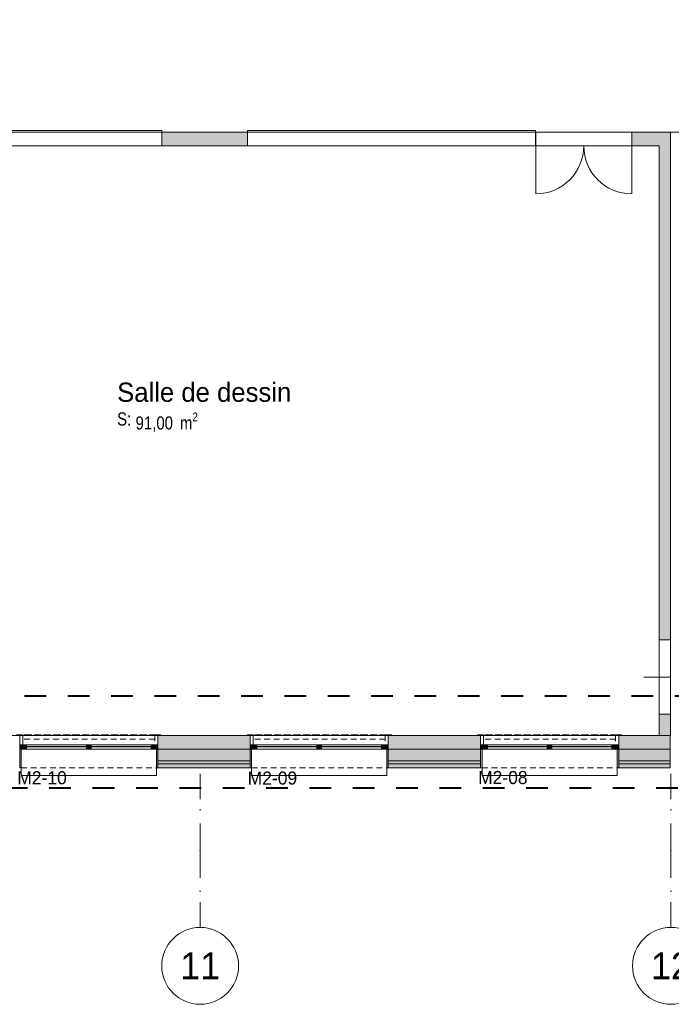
# Model space of a CAD drawing. Header units: millimetres. Extents: x -22000 to 226618, y -100134 to 72379.
# Tile 20 of 44: x 56590 to 65075, y -32547 to -19739. Entities that reach past the tile are written whole.
import ezdxf
from ezdxf.enums import TextEntityAlignment as Align

# ---------------------------------------------------------------- set-up
doc = ezdxf.new("R2010")
doc.units = ezdxf.units.MM
doc.header["$MEASUREMENT"] = 0
for name, pattern in [('Points tirets', [670.277762, 352.777767, -176.388884, 0, -141.111112]), ('Tirets petits', [125, 75, -50]), ('Traits', [564.444447, 282.222223, -282.222223]), ('Wipeout_Contour', [1000, 0, -1000])]:
    doc.linetypes.add(name, pattern=pattern)
for name, color, linetype in [('02-01 File _ Axe.Construction', 7, 'Continuous'), ('02-04 Mur.Construction', 7, 'Continuous'), ('02-04 VR et tablettes existantes', 7, 'Continuous'), ('08-01 2D Dessin général.2D', 7, 'Continuous'), ('08-01 contour hachures', 7, 'Continuous'), ('A-AREA-____-OTLN.Modèle IFC', 7, 'Continuous'), ('A-WALL-____-OTLN.Modèle IFC', 7, 'Continuous'), ('Fenêtres ARCHICAD', 7, 'Continuous'), ('Marques de fenêtre ARCHICAD', 7, 'Continuous'), ('Marques de Zone ARCHICAD', 7, 'Continuous'), ('Portes ARCHICAD', 7, 'Continuous')]:
    doc.layers.add(name, color=color, linetype=linetype)
doc.styles.add('STYLE_GENERE_1', font='txt')
doc.styles.add('STYLE_GENERE_2', font='ARIALN.TTF')
doc.styles.add('STYLE_GENERE_4', font='txt')

# ---------------------------------------------------------------- blocks, each defined once
blk = doc.blocks.new('Salle de dessin _SA_6_1', base_point=(58940, -24732))
at = {"layer": 'Marques de Zone ARCHICAD', "color": 7, "lineweight": 9, "insert": (58099, -24850), "char_height": 170, "attachment_point": 1, "style": 'STYLE_GENERE_2'}
blk.add_mtext('\\A1;{\\pql;\\pt0,100;\\fArial Narrow|b0|i0|c0|p34;91,00\\fArial Narrow|b0|i0|c0|p34;\\A1{\\H.66x;\\S^  ;}\\fArial Narrow|b0|i0|c0|p34; m\\fArial Narrow|b0|i0|c0|p34;\\A1{\\H.66x;\\S2^  ;}}', dxfattribs=at)
at = {"layer": 'Marques de Zone ARCHICAD', "color": 7, "lineweight": 9}
for tag, height, style, p in [('ROOM_NAME', 250, 'STYLE_GENERE_1', (57859, -24460)), ('DUMMY_849', 250, 'STYLE_GENERE_1', (60021, -24386)), ('calculatedAreaCode', 170, 'STYLE_GENERE_2', (57859, -24848))]:
    blk.add_attdef(tag, text='', height=height, dxfattribs=dict(at, style=style)).set_placement(p, align=Align.TOP_LEFT)
blk = doc.blocks.new('Percement_2_1')
at = {"color": 254, "linetype": 'Wipeout_Contour', "lineweight": 0, "ltscale": 283526.585136}
blk.add_wipeout([(65065, -27805), (64915, -27805), (64915, -28775), (65065, -28775)], dxfattribs=at).dxf.layer = 'A-WALL-____-OTLN.Modèle IFC'
at = {"layer": 'A-WALL-____-OTLN.Modèle IFC', "color": 7, "linetype": 'Points tirets', "lineweight": 5}
blk.add_line((64715, -28290), (65265, -28290), dxfattribs=at)
at = {"layer": 'A-WALL-____-OTLN.Modèle IFC', "color": 7, "linetype": 'Continuous', "lineweight": 5, "flags": 128}
for points in [[(64915, -27805), (64915, -28775)], [(65065, -28775), (65065, -27805)]]:
    blk.add_lwpolyline(points, dxfattribs=at)
at = {"layer": 'A-WALL-____-OTLN.Modèle IFC', "color": 7, "linetype": 'Continuous', "lineweight": 13, "flags": 128}
for points in [[(65065, -27805), (64915, -27805)], [(64915, -28775), (65065, -28775)]]:
    blk.add_lwpolyline(points, dxfattribs=at)
blk = doc.blocks.new('Mur_24_1', base_point=(64990, -21290))
at = {"layer": 'A-WALL-____-OTLN.Modèle IFC', "linetype": 'Continuous', "lineweight": 0, "true_color": 0xffffff}
for points in [[(64915, -21380), (64915, -27805), (65065, -27805), (65065, -21380)], [(64915, -29050), (65065, -29050), (65065, -28775), (64915, -28775)]]:
    blk.add_hatch(color=7, dxfattribs=at).paths.add_polyline_path(points)
at = {"layer": 'A-WALL-____-OTLN.Modèle IFC', "color": 7, "linetype": 'Continuous', "lineweight": 20, "flags": 128}
for points in [[(64915, -21380), (64915, -27805)], [(65065, -27805), (65065, -21380)], [(64915, -28775), (64915, -29050)], [(65065, -29050), (65065, -28775)], [(64915, -29050), (65065, -29050)]]:
    blk.add_lwpolyline(points, dxfattribs=at)
blk = doc.blocks.new('Fenêtre (Mur) 43[6]_1')
at = {"layer": 'Fenêtres ARCHICAD', "color": 7, "linetype": 'Continuous', "lineweight": 5}
for p, q in [((47560, -21180), (51310, -21180)), ((47560, -21380), (47560, -21180)), ((51310, -21180), (51310, -21380)), ((51310, -21380), (47560, -21380))]:
    blk.add_line(p, q, dxfattribs=at)
blk = doc.blocks.new('Fenêtre (Mur) 44[7]_1')
at = {"layer": 'Fenêtres ARCHICAD', "color": 7, "linetype": 'Continuous', "lineweight": 5}
for p, q in [((45235, -21180), (46485, -21180)), ((45235, -21380), (45235, -21180)), ((46485, -21180), (46485, -21380)), ((46485, -21380), (45235, -21380))]:
    blk.add_line(p, q, dxfattribs=at)
blk = doc.blocks.new('Fenêtre (Mur) 45[8]_1')
at = {"layer": 'Fenêtres ARCHICAD', "color": 7, "linetype": 'Continuous', "lineweight": 5}
for p, q in [((59555, -21180), (63305, -21180)), ((59555, -21380), (59555, -21180)), ((63305, -21180), (63305, -21380)), ((63305, -21380), (59555, -21380))]:
    blk.add_line(p, q, dxfattribs=at)
blk = doc.blocks.new('Fenêtre (Mur) 46[9]_1')
at = {"layer": 'Fenêtres ARCHICAD', "color": 7, "linetype": 'Continuous', "lineweight": 5}
for p, q in [((53440, -21180), (58440, -21180)), ((53440, -21380), (53440, -21180)), ((58440, -21180), (58440, -21380)), ((58440, -21380), (53440, -21380))]:
    blk.add_line(p, q, dxfattribs=at)
blk = doc.blocks.new('Porte (Mur) 149[13]_1')
at = {"layer": 'Portes ARCHICAD', "color": 7, "linetype": 'Continuous', "lineweight": 5}
for p, q in [((63310, -21380), (63310, -22005)), ((64560, -21380), (64560, -22005))]:
    blk.add_line(p, q, dxfattribs=at)
for centre, start, end in [((63310, -21380), 270, 0), ((64560, -21380), 180, 270)]:
    blk.add_arc(centre, 625, start, end, dxfattribs=at)
blk = doc.blocks.new('Porte (Mur) 150[14]_1')
at = {"layer": 'Portes ARCHICAD', "color": 7, "linetype": 'Continuous', "lineweight": 5}
for p, q in [((51315, -21380), (51315, -22005)), ((52565, -21380), (52565, -22005))]:
    blk.add_line(p, q, dxfattribs=at)
for centre, start, end in [((51315, -21380), 270, 0), ((52565, -21380), 180, 270)]:
    blk.add_arc(centre, 625, start, end, dxfattribs=at)
blk = doc.blocks.new('Mur_26_1', base_point=(64990, -21290))
at = {"layer": 'A-WALL-____-OTLN.Modèle IFC', "linetype": 'Continuous', "lineweight": 0, "true_color": 0xffffff}
for points in [[(44080, -21380), (45235, -21380), (45235, -21200), (44080, -21200)], [(47560, -21200), (46485, -21200), (46485, -21380), (47560, -21380)], [(51315, -21200), (51310, -21200), (51310, -21380), (51315, -21380)], [(53440, -21200), (52565, -21200), (52565, -21380), (53440, -21380)], [(59555, -21200), (58440, -21200), (58440, -21380), (59555, -21380)], [(63310, -21200), (63305, -21200), (63305, -21380), (63310, -21380)], [(64915, -21200), (64560, -21200), (64560, -21380), (64915, -21380)], [(64915, -21380), (65065, -21380), (65065, -21200)], [(64915, -21380), (65065, -21200), (64915, -21200)]]:
    blk.add_hatch(color=7, dxfattribs=at).paths.add_polyline_path(points)
at = {"layer": 'A-WALL-____-OTLN.Modèle IFC', "color": 7, "linetype": 'Continuous', "lineweight": 20}
for p, q in [((45235, -21200), (45235, -21380)), ((46485, -21200), (46485, -21380)), ((47560, -21200), (47560, -21380)), ((51310, -21200), (51310, -21380)), ((51315, -21200), (51315, -21380)), ((52565, -21200), (52565, -21380)), ((53440, -21200), (53440, -21380)), ((58440, -21200), (58440, -21380)), ((59555, -21200), (59555, -21380)), ((63305, -21200), (63305, -21380)), ((63310, -21200), (63310, -21380)), ((64560, -21200), (64560, -21380))]:
    blk.add_line(p, q, dxfattribs=at)
at = {"layer": 'A-WALL-____-OTLN.Modèle IFC', "color": 7, "linetype": 'Continuous', "lineweight": 5}
for p, q in [((46485, -21200), (45235, -21200)), ((51310, -21200), (47560, -21200)), ((58440, -21200), (53440, -21200)), ((63305, -21200), (59555, -21200)), ((45235, -21380), (46485, -21380)), ((47560, -21380), (51310, -21380)), ((53440, -21380), (58440, -21380)), ((59555, -21380), (63305, -21380))]:
    blk.add_line(p, q, dxfattribs=at)
at = {"layer": 'A-WALL-____-OTLN.Modèle IFC', "color": 7, "linetype": 'Continuous', "lineweight": 20, "flags": 128}
for points in [[(45235, -21200), (44080, -21200)], [(47560, -21200), (46485, -21200)], [(51315, -21200), (51310, -21200)], [(53440, -21200), (52565, -21200)], [(59555, -21200), (58440, -21200)], [(63310, -21200), (63305, -21200)], [(65065, -21200), (64560, -21200)], [(65065, -21200), (65065, -21380)], [(44080, -21380), (45235, -21380)], [(46485, -21380), (47560, -21380)], [(51310, -21380), (51315, -21380)], [(52565, -21380), (52940, -21380)], [(53040, -21380), (53440, -21380)], [(58440, -21380), (59555, -21380)], [(63305, -21380), (63310, -21380)], [(64560, -21380), (64915, -21380)]]:
    blk.add_lwpolyline(points, dxfattribs=at)
at = {"layer": 'Fenêtres ARCHICAD', "color": 7, "linetype": 'Continuous', "lineweight": 5}
for name in ['Fenêtre (Mur) 44[7]_1', 'Fenêtre (Mur) 43[6]_1', 'Fenêtre (Mur) 46[9]_1', 'Fenêtre (Mur) 45[8]_1']:
    blk.add_blockref(name, (0, 0), dxfattribs=at)
at = {"layer": 'Portes ARCHICAD', "color": 7, "linetype": 'Continuous', "lineweight": 5}
for name in ['Porte (Mur) 150[14]_1', 'Porte (Mur) 149[13]_1']:
    blk.add_blockref(name, (0, 0), dxfattribs=at)
blk = doc.blocks.new('Marque fenêtre 24[16]_1', base_point=(63490, -29050))
at = {"layer": 'Marques de fenêtre ARCHICAD', "color": 7, "lineweight": 9, "style": 'STYLE_GENERE_1'}
blk.add_attdef('AC_WIDO_ID', text='', height=170, dxfattribs=at).set_placement((62559, -29733), align=Align.BOTTOM_LEFT)
blk = doc.blocks.new('Baie générique 2019[25]_1')
at = {"layer": 'Fenêtres ARCHICAD', "linetype": 'Continuous', "lineweight": 0, "true_color": 0xffffff}
for points in [[(62590, -29230), (62650, -29230), (62650, -29170), (62590, -29170)], [(62650, -29230), (62680, -29230), (62680, -29170), (62650, -29170)], [(63490, -29230), (63490, -29170), (63460, -29170), (63460, -29230)], [(63490, -29230), (63490, -29170), (63460, -29170), (63460, -29230)], [(63490, -29230), (63490, -29170), (63460, -29170), (63460, -29230)], [(63490, -29230), (63520, -29230), (63520, -29170), (63490, -29170)], [(63490, -29230), (63520, -29230), (63520, -29170), (63490, -29170)], [(63490, -29230), (63520, -29230), (63520, -29170), (63490, -29170)], [(64330, -29230), (64330, -29170), (64300, -29170), (64300, -29230)], [(64390, -29230), (64390, -29170), (64330, -29170), (64330, -29230)], [(62610, -29230), (62590, -29230), (62590, -29470), (62610, -29470)], [(64390, -29230), (64370, -29230), (64370, -29470), (64390, -29470)]]:
    blk.add_hatch(color=7, dxfattribs=at).paths.add_polyline_path(points)
at = {"layer": 'Fenêtres ARCHICAD', "color": 7, "linetype": 'Continuous', "lineweight": 13}
for p, q in [((62650, -29230), (62650, -29170)), ((62650, -29170), (62680, -29170)), ((62680, -29170), (62680, -29230)), ((62680, -29193), (64300, -29193)), ((62680, -29200), (64300, -29200)), ((63490, -29170), (63460, -29170)), ((63460, -29170), (63460, -29230)), ((63490, -29170), (63460, -29170)), ((63460, -29170), (63460, -29230)), ((63490, -29170), (63460, -29170)), ((63460, -29170), (63460, -29230)), ((63520, -29193), (63460, -29193)), ((63520, -29193), (63460, -29193)), ((63520, -29193), (63460, -29193)), ((63520, -29200), (63460, -29200)), ((63520, -29200), (63460, -29200)), ((63520, -29200), (63460, -29200)), ((63490, -29230), (63490, -29170)), ((63490, -29230), (63490, -29170)), ((63490, -29170), (63520, -29170)), ((63490, -29230), (63490, -29170)), ((63490, -29230), (63490, -29170)), ((63490, -29170), (63520, -29170)), ((63490, -29230), (63490, -29170)), ((63490, -29230), (63490, -29170)), ((63490, -29170), (63520, -29170)), ((63520, -29170), (63520, -29230)), ((63520, -29170), (63520, -29230)), ((63520, -29170), (63520, -29230)), ((64330, -29170), (64300, -29170)), ((64300, -29170), (64300, -29230)), ((64330, -29230), (64330, -29170)), ((62680, -29230), (62650, -29230)), ((63460, -29230), (63490, -29230)), ((63460, -29230), (63490, -29230)), ((63460, -29230), (63490, -29230)), ((63520, -29230), (63490, -29230)), ((63520, -29230), (63490, -29230)), ((63520, -29230), (63490, -29230)), ((64300, -29230), (64330, -29230))]:
    blk.add_line(p, q, dxfattribs=at)
at = {"layer": 'Fenêtres ARCHICAD', "color": 7, "linetype": 'Continuous', "lineweight": 5}
for p, q in [((62650, -29170), (64330, -29170)), ((62680, -29170), (64300, -29170)), ((63520, -29170), (63460, -29170)), ((63520, -29170), (63460, -29170)), ((63520, -29170), (63460, -29170)), ((62650, -29230), (64330, -29230)), ((62680, -29230), (64300, -29230)), ((63520, -29230), (63460, -29230)), ((63520, -29230), (63460, -29230)), ((63520, -29230), (63460, -29230)), ((62610, -29570), (62610, -29470)), ((64370, -29570), (62610, -29570)), ((64370, -29470), (64370, -29570))]:
    blk.add_line(p, q, dxfattribs=at)
at = {"layer": 'Fenêtres ARCHICAD', "color": 7, "linetype": 'Continuous', "lineweight": 13, "flags": 128}
for points in [[(62590, -29230), (62590, -29170), (62650, -29170), (62650, -29230)], [(64390, -29230), (64390, -29170), (64330, -29170), (64330, -29230)], [(62610, -29230), (62610, -29470), (62590, -29470), (62590, -29230)], [(64390, -29230), (64390, -29470), (64370, -29470), (64370, -29230)]]:
    blk.add_lwpolyline(points, close=True, dxfattribs=at)
at = {"layer": 'Marques de fenêtre ARCHICAD', "color": 7, "lineweight": 9}
blk.add_blockref('Marque fenêtre 24[16]_1', (63490, -29050), dxfattribs=at).add_auto_attribs({'AC_WIDO_ID': 'M2-08'})
blk = doc.blocks.new('Marque fenêtre 24[17]_1', base_point=(60490, -29050))
at = {"layer": 'Marques de fenêtre ARCHICAD', "color": 7, "lineweight": 9, "style": 'STYLE_GENERE_1'}
blk.add_attdef('AC_WIDO_ID', text='', height=170, dxfattribs=at).set_placement((59559, -29740), align=Align.BOTTOM_LEFT)
blk = doc.blocks.new('Baie générique 2019[26]_1')
at = {"layer": 'Fenêtres ARCHICAD', "linetype": 'Continuous', "lineweight": 0, "true_color": 0xffffff}
for points in [[(59590, -29230), (59650, -29230), (59650, -29170), (59590, -29170)], [(59650, -29230), (59680, -29230), (59680, -29170), (59650, -29170)], [(60490, -29230), (60490, -29170), (60460, -29170), (60460, -29230)], [(60490, -29230), (60490, -29170), (60460, -29170), (60460, -29230)], [(60490, -29230), (60490, -29170), (60460, -29170), (60460, -29230)], [(60490, -29230), (60520, -29230), (60520, -29170), (60490, -29170)], [(60490, -29230), (60520, -29230), (60520, -29170), (60490, -29170)], [(60490, -29230), (60520, -29230), (60520, -29170), (60490, -29170)], [(61330, -29230), (61330, -29170), (61300, -29170), (61300, -29230)], [(61390, -29230), (61390, -29170), (61330, -29170), (61330, -29230)], [(59610, -29230), (59590, -29230), (59590, -29470), (59610, -29470)], [(61390, -29230), (61370, -29230), (61370, -29470), (61390, -29470)]]:
    blk.add_hatch(color=7, dxfattribs=at).paths.add_polyline_path(points)
at = {"layer": 'Fenêtres ARCHICAD', "color": 7, "linetype": 'Continuous', "lineweight": 13}
for p, q in [((59650, -29230), (59650, -29170)), ((59650, -29170), (59680, -29170)), ((59680, -29170), (59680, -29230)), ((59680, -29193), (61300, -29193)), ((59680, -29200), (61300, -29200)), ((60490, -29170), (60460, -29170)), ((60460, -29170), (60460, -29230)), ((60490, -29170), (60460, -29170)), ((60460, -29170), (60460, -29230)), ((60490, -29170), (60460, -29170)), ((60460, -29170), (60460, -29230)), ((60520, -29193), (60460, -29193)), ((60520, -29193), (60460, -29193)), ((60520, -29193), (60460, -29193)), ((60520, -29200), (60460, -29200)), ((60520, -29200), (60460, -29200)), ((60520, -29200), (60460, -29200)), ((60490, -29230), (60490, -29170)), ((60490, -29230), (60490, -29170)), ((60490, -29170), (60520, -29170)), ((60490, -29230), (60490, -29170)), ((60490, -29230), (60490, -29170)), ((60490, -29170), (60520, -29170)), ((60490, -29230), (60490, -29170)), ((60490, -29230), (60490, -29170)), ((60490, -29170), (60520, -29170)), ((60520, -29170), (60520, -29230)), ((60520, -29170), (60520, -29230)), ((60520, -29170), (60520, -29230)), ((61330, -29170), (61300, -29170)), ((61300, -29170), (61300, -29230)), ((61330, -29230), (61330, -29170)), ((59680, -29230), (59650, -29230)), ((60460, -29230), (60490, -29230)), ((60460, -29230), (60490, -29230)), ((60460, -29230), (60490, -29230)), ((60520, -29230), (60490, -29230)), ((60520, -29230), (60490, -29230)), ((60520, -29230), (60490, -29230)), ((61300, -29230), (61330, -29230))]:
    blk.add_line(p, q, dxfattribs=at)
at = {"layer": 'Fenêtres ARCHICAD', "color": 7, "linetype": 'Continuous', "lineweight": 5}
for p, q in [((59650, -29170), (61330, -29170)), ((59680, -29170), (61300, -29170)), ((60520, -29170), (60460, -29170)), ((60520, -29170), (60460, -29170)), ((60520, -29170), (60460, -29170)), ((59650, -29230), (61330, -29230)), ((59680, -29230), (61300, -29230)), ((60520, -29230), (60460, -29230)), ((60520, -29230), (60460, -29230)), ((60520, -29230), (60460, -29230)), ((59610, -29570), (59610, -29470)), ((61370, -29570), (59610, -29570)), ((61370, -29470), (61370, -29570))]:
    blk.add_line(p, q, dxfattribs=at)
at = {"layer": 'Fenêtres ARCHICAD', "color": 7, "linetype": 'Continuous', "lineweight": 13, "flags": 128}
for points in [[(59590, -29230), (59590, -29170), (59650, -29170), (59650, -29230)], [(61390, -29230), (61390, -29170), (61330, -29170), (61330, -29230)], [(59610, -29230), (59610, -29470), (59590, -29470), (59590, -29230)], [(61390, -29230), (61390, -29470), (61370, -29470), (61370, -29230)]]:
    blk.add_lwpolyline(points, close=True, dxfattribs=at)
at = {"layer": 'Marques de fenêtre ARCHICAD', "color": 7, "lineweight": 9}
blk.add_blockref('Marque fenêtre 24[17]_1', (60490, -29050), dxfattribs=at).add_auto_attribs({'AC_WIDO_ID': 'M2-09'})
blk = doc.blocks.new('Marque fenêtre 24[18]_1', base_point=(57490, -29050))
at = {"layer": 'Marques de fenêtre ARCHICAD', "color": 7, "lineweight": 9, "style": 'STYLE_GENERE_1'}
blk.add_attdef('AC_WIDO_ID', text='', height=170, dxfattribs=at).set_placement((56559, -29736), align=Align.BOTTOM_LEFT)
blk = doc.blocks.new('Baie générique 2019[27]_1')
at = {"layer": 'Fenêtres ARCHICAD', "linetype": 'Continuous', "lineweight": 0, "true_color": 0xffffff}
for points in [[(56590, -29230), (56650, -29230), (56650, -29170), (56590, -29170)], [(56650, -29230), (56680, -29230), (56680, -29170), (56650, -29170)], [(57490, -29230), (57490, -29170), (57460, -29170), (57460, -29230)], [(57490, -29230), (57490, -29170), (57460, -29170), (57460, -29230)], [(57490, -29230), (57490, -29170), (57460, -29170), (57460, -29230)], [(57490, -29230), (57520, -29230), (57520, -29170), (57490, -29170)], [(57490, -29230), (57520, -29230), (57520, -29170), (57490, -29170)], [(57490, -29230), (57520, -29230), (57520, -29170), (57490, -29170)], [(58330, -29230), (58330, -29170), (58300, -29170), (58300, -29230)], [(58390, -29230), (58390, -29170), (58330, -29170), (58330, -29230)], [(56610, -29230), (56590, -29230), (56590, -29470), (56610, -29470)], [(58390, -29230), (58370, -29230), (58370, -29470), (58390, -29470)]]:
    blk.add_hatch(color=7, dxfattribs=at).paths.add_polyline_path(points)
at = {"layer": 'Fenêtres ARCHICAD', "color": 7, "linetype": 'Continuous', "lineweight": 13}
for p, q in [((56650, -29230), (56650, -29170)), ((56650, -29170), (56680, -29170)), ((56680, -29170), (56680, -29230)), ((56680, -29193), (58300, -29193)), ((56680, -29200), (58300, -29200)), ((57490, -29170), (57460, -29170)), ((57460, -29170), (57460, -29230)), ((57490, -29170), (57460, -29170)), ((57460, -29170), (57460, -29230)), ((57490, -29170), (57460, -29170)), ((57460, -29170), (57460, -29230)), ((57520, -29193), (57460, -29193)), ((57520, -29193), (57460, -29193)), ((57520, -29193), (57460, -29193)), ((57520, -29200), (57460, -29200)), ((57520, -29200), (57460, -29200)), ((57520, -29200), (57460, -29200)), ((57490, -29230), (57490, -29170)), ((57490, -29230), (57490, -29170)), ((57490, -29170), (57520, -29170)), ((57490, -29230), (57490, -29170)), ((57490, -29230), (57490, -29170)), ((57490, -29170), (57520, -29170)), ((57490, -29230), (57490, -29170)), ((57490, -29230), (57490, -29170)), ((57490, -29170), (57520, -29170)), ((57520, -29170), (57520, -29230)), ((57520, -29170), (57520, -29230)), ((57520, -29170), (57520, -29230)), ((58330, -29170), (58300, -29170)), ((58300, -29170), (58300, -29230)), ((58330, -29230), (58330, -29170)), ((56680, -29230), (56650, -29230)), ((57460, -29230), (57490, -29230)), ((57460, -29230), (57490, -29230)), ((57460, -29230), (57490, -29230)), ((57520, -29230), (57490, -29230)), ((57520, -29230), (57490, -29230)), ((57520, -29230), (57490, -29230)), ((58300, -29230), (58330, -29230))]:
    blk.add_line(p, q, dxfattribs=at)
at = {"layer": 'Fenêtres ARCHICAD', "color": 7, "linetype": 'Continuous', "lineweight": 5}
for p, q in [((56650, -29170), (58330, -29170)), ((56680, -29170), (58300, -29170)), ((57520, -29170), (57460, -29170)), ((57520, -29170), (57460, -29170)), ((57520, -29170), (57460, -29170)), ((56650, -29230), (58330, -29230)), ((56680, -29230), (58300, -29230)), ((57520, -29230), (57460, -29230)), ((57520, -29230), (57460, -29230)), ((57520, -29230), (57460, -29230)), ((56610, -29570), (56610, -29470)), ((58370, -29570), (56610, -29570)), ((58370, -29470), (58370, -29570))]:
    blk.add_line(p, q, dxfattribs=at)
at = {"layer": 'Fenêtres ARCHICAD', "color": 7, "linetype": 'Continuous', "lineweight": 13, "flags": 128}
for points in [[(56590, -29230), (56590, -29170), (56650, -29170), (56650, -29230)], [(58390, -29230), (58390, -29170), (58330, -29170), (58330, -29230)], [(56610, -29230), (56610, -29470), (56590, -29470), (56590, -29230)], [(58390, -29230), (58390, -29470), (58370, -29470), (58370, -29230)]]:
    blk.add_lwpolyline(points, close=True, dxfattribs=at)
at = {"layer": 'Marques de fenêtre ARCHICAD', "color": 7, "lineweight": 9}
blk.add_blockref('Marque fenêtre 24[18]_1', (57490, -29050), dxfattribs=at).add_auto_attribs({'AC_WIDO_ID': 'M2-10'})
blk = doc.blocks.new('Mur_141_1', base_point=(30285, -29050))
at = {"layer": '02-04 Mur.Construction', "linetype": 'Continuous', "lineweight": 0, "true_color": 0xffffff}
for points in [[(59590, -29050), (58390, -29050), (58390, -29230), (59590, -29230)], [(61390, -29230), (62590, -29230), (62590, -29050), (61390, -29050)], [(65059, -29050), (64390, -29050), (64390, -29230), (65059, -29230)], [(58390, -29380), (59590, -29380), (59590, -29230), (58390, -29230)], [(61390, -29380), (62590, -29380), (62590, -29230), (61390, -29230)], [(64390, -29380), (65059, -29380), (65059, -29230), (64390, -29230)], [(58390, -29420), (59590, -29420), (59590, -29380), (58390, -29380)], [(58390, -29420), (58390, -29470), (59590, -29470), (59590, -29420)], [(61390, -29420), (62590, -29420), (62590, -29380), (61390, -29380)], [(62590, -29420), (61390, -29420), (61390, -29470), (62590, -29470)], [(64390, -29420), (65059, -29420), (65059, -29380), (64390, -29380)], [(64390, -29420), (64390, -29470), (65059, -29470), (65059, -29420)]]:
    blk.add_hatch(color=7, dxfattribs=at).paths.add_polyline_path(points)
at = {"layer": '02-04 Mur.Construction', "color": 7, "linetype": 'Continuous', "lineweight": 20}
for p, q in [((58390, -29050), (58390, -29170)), ((59590, -29050), (59590, -29170)), ((61390, -29050), (61390, -29170)), ((62590, -29050), (62590, -29170)), ((64390, -29050), (64390, -29170)), ((58390, -29380), (58390, -29170)), ((59590, -29380), (59590, -29170)), ((61390, -29380), (61390, -29170)), ((62590, -29380), (62590, -29170)), ((64390, -29380), (64390, -29170)), ((58390, -29230), (59590, -29230)), ((61390, -29230), (62590, -29230)), ((64390, -29230), (65059, -29230)), ((58390, -29380), (59590, -29380)), ((58390, -29420), (58390, -29380)), ((58390, -29470), (58390, -29420)), ((59590, -29420), (59590, -29380)), ((59590, -29470), (59590, -29420)), ((61390, -29380), (62590, -29380)), ((61390, -29420), (61390, -29380)), ((61390, -29470), (61390, -29420)), ((62590, -29420), (62590, -29380)), ((62590, -29470), (62590, -29420)), ((64390, -29380), (65059, -29380)), ((64390, -29420), (64390, -29380)), ((64390, -29470), (64390, -29420))]:
    blk.add_line(p, q, dxfattribs=at)
at = {"layer": '02-04 Mur.Construction', "color": 7, "linetype": 'Continuous', "lineweight": 9}
for p, q in [((58390, -29420), (59590, -29420)), ((61390, -29420), (62590, -29420)), ((64390, -29420), (65059, -29420))]:
    blk.add_line(p, q, dxfattribs=at)
at = {"layer": '02-04 Mur.Construction', "color": 7, "linetype": 'Continuous', "lineweight": 20, "flags": 128}
for points in [[(59590, -29050), (58390, -29050)], [(62590, -29050), (61390, -29050)], [(65059, -29050), (64390, -29050)], [(65059, -29230), (65059, -29050)], [(65059, -29380), (65059, -29230)], [(65059, -29420), (65059, -29380)], [(65059, -29470), (65059, -29420)], [(58390, -29470), (59590, -29470)], [(61390, -29470), (62590, -29470)], [(64390, -29470), (65059, -29470)]]:
    blk.add_lwpolyline(points, dxfattribs=at)
at = {"layer": 'Fenêtres ARCHICAD', "color": 7, "linetype": 'Continuous', "lineweight": 5}
for name in ['Baie générique 2019[27]_1', 'Baie générique 2019[26]_1', 'Baie générique 2019[25]_1']:
    blk.add_blockref(name, (0, 0), dxfattribs=at)
blk = doc.blocks.new('Forme_55_1')
at = {"layer": '02-04 VR et tablettes existantes', "color": 251, "linetype": 'Tirets petits', "lineweight": 0, "true_color": 0x5d5d5d, "flags": 128}
for points in [[(62590, -29170), (62590, -29050)], [(62590, -29050), (64390, -29050)], [(64390, -29050), (64390, -29170)], [(64390, -29170), (62590, -29170)]]:
    blk.add_lwpolyline(points, dxfattribs=at)
blk = doc.blocks.new('Forme_56_1')
at = {"layer": '02-04 VR et tablettes existantes', "color": 251, "linetype": 'Tirets petits', "lineweight": 0, "true_color": 0x5d5d5d, "flags": 128}
for points in [[(62550, -29050), (62550, -29040)], [(62550, -29040), (64430, -29040)], [(64430, -29050), (62550, -29050)], [(64430, -29050), (64430, -29040)]]:
    blk.add_lwpolyline(points, dxfattribs=at)
blk = doc.blocks.new('Forme_57_1')
at = {"layer": '02-04 VR et tablettes existantes', "color": 251, "linetype": 'Tirets petits', "lineweight": 0, "true_color": 0x5d5d5d, "flags": 128}
for points in [[(62590, -29170), (62590, -29050)], [(62590, -29050), (64390, -29050)], [(64390, -29050), (64390, -29170)], [(64390, -29170), (62590, -29170)]]:
    blk.add_lwpolyline(points, dxfattribs=at)
blk = doc.blocks.new('Forme_58_1')
at = {"layer": '02-04 VR et tablettes existantes', "color": 251, "linetype": 'Tirets petits', "lineweight": 0, "true_color": 0x5d5d5d, "flags": 128}
for points in [[(62550, -29050), (62550, -29040)], [(62550, -29040), (64430, -29040)], [(64430, -29050), (62550, -29050)], [(64430, -29040), (64430, -29050)]]:
    blk.add_lwpolyline(points, dxfattribs=at)
blk = doc.blocks.new('Forme_59_1')
at = {"layer": '02-04 VR et tablettes existantes', "color": 251, "linetype": 'Tirets petits', "lineweight": 0, "true_color": 0x5d5d5d, "flags": 128}
for points in [[(62590, -29050), (62590, -29170)], [(62630, -29050), (62590, -29050)], [(62630, -29170), (62630, -29050)], [(62630, -29170), (62590, -29170)]]:
    blk.add_lwpolyline(points, dxfattribs=at)
blk = doc.blocks.new('Forme_60_1')
at = {"layer": '02-04 VR et tablettes existantes', "color": 251, "linetype": 'Tirets petits', "lineweight": 0, "true_color": 0x5d5d5d, "flags": 128}
for points in [[(64350, -29050), (64350, -29170)], [(64390, -29050), (64350, -29050)], [(64390, -29170), (64390, -29050)], [(64390, -29170), (64350, -29170)]]:
    blk.add_lwpolyline(points, dxfattribs=at)
blk = doc.blocks.new('Forme_61_1')
at = {"layer": '02-04 VR et tablettes existantes', "color": 251, "linetype": 'Tirets petits', "lineweight": 0, "true_color": 0x5d5d5d, "flags": 128}
for points in [[(64430, -29040), (64350, -29040)], [(64350, -29040), (64350, -29050)], [(64350, -29050), (64430, -29050)], [(64430, -29050), (64430, -29040)]]:
    blk.add_lwpolyline(points, dxfattribs=at)
blk = doc.blocks.new('Forme_62_1')
at = {"layer": '02-04 VR et tablettes existantes', "color": 251, "linetype": 'Tirets petits', "lineweight": 0, "true_color": 0x5d5d5d, "flags": 128}
for points in [[(62630, -29040), (62550, -29040)], [(62550, -29040), (62550, -29050)], [(62550, -29050), (62630, -29050)], [(62630, -29050), (62630, -29040)]]:
    blk.add_lwpolyline(points, dxfattribs=at)
blk = doc.blocks.new('Forme_63_1')
at = {"layer": '02-04 VR et tablettes existantes', "color": 251, "linetype": 'Tirets petits', "lineweight": 0, "true_color": 0x5d5d5d, "flags": 128}
for points in [[(64350, -29040), (62630, -29040)], [(62630, -29098), (62630, -29040)], [(64350, -29098), (64350, -29040)], [(64350, -29098), (62630, -29098)]]:
    blk.add_lwpolyline(points, dxfattribs=at)
blk = doc.blocks.new('Forme_64_1')
at = {"layer": '02-04 VR et tablettes existantes', "color": 251, "linetype": 'Tirets petits', "lineweight": 0, "true_color": 0x5d5d5d, "flags": 128}
for points in [[(59590, -29170), (59590, -29050)], [(59590, -29050), (61390, -29050)], [(61390, -29050), (61390, -29170)], [(61390, -29170), (59590, -29170)]]:
    blk.add_lwpolyline(points, dxfattribs=at)
blk = doc.blocks.new('Forme_65_1')
at = {"layer": '02-04 VR et tablettes existantes', "color": 251, "linetype": 'Tirets petits', "lineweight": 0, "true_color": 0x5d5d5d, "flags": 128}
for points in [[(59550, -29050), (59550, -29040)], [(59550, -29040), (61430, -29040)], [(61430, -29050), (59550, -29050)], [(61430, -29050), (61430, -29040)]]:
    blk.add_lwpolyline(points, dxfattribs=at)
blk = doc.blocks.new('Forme_66_1')
at = {"layer": '02-04 VR et tablettes existantes', "color": 251, "linetype": 'Tirets petits', "lineweight": 0, "true_color": 0x5d5d5d, "flags": 128}
for points in [[(59590, -29170), (59590, -29050)], [(59590, -29050), (61390, -29050)], [(61390, -29050), (61390, -29170)], [(61390, -29170), (59590, -29170)]]:
    blk.add_lwpolyline(points, dxfattribs=at)
blk = doc.blocks.new('Forme_67_1')
at = {"layer": '02-04 VR et tablettes existantes', "color": 251, "linetype": 'Tirets petits', "lineweight": 0, "true_color": 0x5d5d5d, "flags": 128}
for points in [[(59550, -29050), (59550, -29040)], [(59550, -29040), (61430, -29040)], [(61430, -29050), (59550, -29050)], [(61430, -29040), (61430, -29050)]]:
    blk.add_lwpolyline(points, dxfattribs=at)
blk = doc.blocks.new('Forme_68_1')
at = {"layer": '02-04 VR et tablettes existantes', "color": 251, "linetype": 'Tirets petits', "lineweight": 0, "true_color": 0x5d5d5d, "flags": 128}
for points in [[(59590, -29050), (59590, -29170)], [(59630, -29050), (59590, -29050)], [(59630, -29170), (59630, -29050)], [(59630, -29170), (59590, -29170)]]:
    blk.add_lwpolyline(points, dxfattribs=at)
blk = doc.blocks.new('Forme_69_1')
at = {"layer": '02-04 VR et tablettes existantes', "color": 251, "linetype": 'Tirets petits', "lineweight": 0, "true_color": 0x5d5d5d, "flags": 128}
for points in [[(61350, -29050), (61350, -29170)], [(61390, -29050), (61350, -29050)], [(61390, -29170), (61390, -29050)], [(61390, -29170), (61350, -29170)]]:
    blk.add_lwpolyline(points, dxfattribs=at)
blk = doc.blocks.new('Forme_70_1')
at = {"layer": '02-04 VR et tablettes existantes', "color": 251, "linetype": 'Tirets petits', "lineweight": 0, "true_color": 0x5d5d5d, "flags": 128}
for points in [[(61430, -29040), (61350, -29040)], [(61350, -29040), (61350, -29050)], [(61350, -29050), (61430, -29050)], [(61430, -29050), (61430, -29040)]]:
    blk.add_lwpolyline(points, dxfattribs=at)
blk = doc.blocks.new('Forme_71_1')
at = {"layer": '02-04 VR et tablettes existantes', "color": 251, "linetype": 'Tirets petits', "lineweight": 0, "true_color": 0x5d5d5d, "flags": 128}
for points in [[(59630, -29040), (59550, -29040)], [(59550, -29040), (59550, -29050)], [(59550, -29050), (59630, -29050)], [(59630, -29050), (59630, -29040)]]:
    blk.add_lwpolyline(points, dxfattribs=at)
blk = doc.blocks.new('Forme_72_1')
at = {"layer": '02-04 VR et tablettes existantes', "color": 251, "linetype": 'Tirets petits', "lineweight": 0, "true_color": 0x5d5d5d, "flags": 128}
for points in [[(61350, -29040), (59630, -29040)], [(59630, -29098), (59630, -29040)], [(61350, -29098), (61350, -29040)], [(61350, -29098), (59630, -29098)]]:
    blk.add_lwpolyline(points, dxfattribs=at)
blk = doc.blocks.new('Forme_73_1')
at = {"layer": '02-04 VR et tablettes existantes', "color": 251, "linetype": 'Tirets petits', "lineweight": 0, "true_color": 0x5d5d5d, "flags": 128}
for points in [[(56590, -29170), (56590, -29050)], [(56590, -29050), (58390, -29050)], [(58390, -29050), (58390, -29170)], [(58390, -29170), (56590, -29170)]]:
    blk.add_lwpolyline(points, dxfattribs=at)
blk = doc.blocks.new('Forme_74_1')
at = {"layer": '02-04 VR et tablettes existantes', "color": 251, "linetype": 'Tirets petits', "lineweight": 0, "true_color": 0x5d5d5d, "flags": 128}
for points in [[(56550, -29050), (56550, -29040)], [(56550, -29040), (58430, -29040)], [(58430, -29050), (56550, -29050)], [(58430, -29050), (58430, -29040)]]:
    blk.add_lwpolyline(points, dxfattribs=at)
blk = doc.blocks.new('Forme_75_1')
at = {"layer": '02-04 VR et tablettes existantes', "color": 251, "linetype": 'Tirets petits', "lineweight": 0, "true_color": 0x5d5d5d, "flags": 128}
for points in [[(56590, -29170), (56590, -29050)], [(56590, -29050), (58390, -29050)], [(58390, -29050), (58390, -29170)], [(58390, -29170), (56590, -29170)]]:
    blk.add_lwpolyline(points, dxfattribs=at)
blk = doc.blocks.new('Forme_76_1')
at = {"layer": '02-04 VR et tablettes existantes', "color": 251, "linetype": 'Tirets petits', "lineweight": 0, "true_color": 0x5d5d5d, "flags": 128}
for points in [[(56550, -29050), (56550, -29040)], [(56550, -29040), (58430, -29040)], [(58430, -29050), (56550, -29050)], [(58430, -29040), (58430, -29050)]]:
    blk.add_lwpolyline(points, dxfattribs=at)
blk = doc.blocks.new('Forme_77_1')
at = {"layer": '02-04 VR et tablettes existantes', "color": 251, "linetype": 'Tirets petits', "lineweight": 0, "true_color": 0x5d5d5d, "flags": 128}
for points in [[(56590, -29050), (56590, -29170)], [(56630, -29050), (56590, -29050)], [(56630, -29170), (56630, -29050)], [(56630, -29170), (56590, -29170)]]:
    blk.add_lwpolyline(points, dxfattribs=at)
blk = doc.blocks.new('Forme_78_1')
at = {"layer": '02-04 VR et tablettes existantes', "color": 251, "linetype": 'Tirets petits', "lineweight": 0, "true_color": 0x5d5d5d, "flags": 128}
for points in [[(58350, -29050), (58350, -29170)], [(58390, -29050), (58350, -29050)], [(58390, -29170), (58390, -29050)], [(58390, -29170), (58350, -29170)]]:
    blk.add_lwpolyline(points, dxfattribs=at)
blk = doc.blocks.new('Forme_79_1')
at = {"layer": '02-04 VR et tablettes existantes', "color": 251, "linetype": 'Tirets petits', "lineweight": 0, "true_color": 0x5d5d5d, "flags": 128}
for points in [[(58430, -29040), (58350, -29040)], [(58350, -29040), (58350, -29050)], [(58350, -29050), (58430, -29050)], [(58430, -29050), (58430, -29040)]]:
    blk.add_lwpolyline(points, dxfattribs=at)
blk = doc.blocks.new('Forme_80_1')
at = {"layer": '02-04 VR et tablettes existantes', "color": 251, "linetype": 'Tirets petits', "lineweight": 0, "true_color": 0x5d5d5d, "flags": 128}
for points in [[(56630, -29040), (56550, -29040)], [(56550, -29040), (56550, -29050)], [(56550, -29050), (56630, -29050)], [(56630, -29050), (56630, -29040)]]:
    blk.add_lwpolyline(points, dxfattribs=at)
blk = doc.blocks.new('Forme_81_1')
at = {"layer": '02-04 VR et tablettes existantes', "color": 251, "linetype": 'Tirets petits', "lineweight": 0, "true_color": 0x5d5d5d, "flags": 128}
for points in [[(58350, -29040), (56630, -29040)], [(56630, -29098), (56630, -29040)], [(58350, -29098), (58350, -29040)], [(58350, -29098), (56630, -29098)]]:
    blk.add_lwpolyline(points, dxfattribs=at)
blk = doc.blocks.new('Marque grille standard[388]_1', base_point=(58940, -31547))
at = {"layer": '02-01 File _ Axe.Construction', "color": 7, "linetype": 'Points tirets', "lineweight": 5}
for q in [(58940, -29547), (58940, -31547)]:
    blk.add_line((58940, -30547), q, dxfattribs=at)
at = {"layer": '02-01 File _ Axe.Construction', "color": 7, "linetype": 'Continuous', "lineweight": 5}
blk.add_circle((58940, -32047), 500, dxfattribs=at)
at = {"layer": '02-01 File _ Axe.Construction', "color": 7, "linetype": 'Points tirets', "lineweight": 5}
blk.add_point((58940, -30547), dxfattribs=at)
blk.add_point((58940, -30547), dxfattribs=at)
at = {"layer": '02-01 File _ Axe.Construction', "color": 7, "lineweight": 9, "style": 'STYLE_GENERE_4'}
for tag, p in [('AC_MarkerText_1_1', (58940, 1137)), ('AC_MarkerText_1_0', (58940, -31872))]:
    blk.add_attdef(tag, text='', height=350, rotation=360, dxfattribs=at).set_placement(p, align=Align.TOP_CENTER)
blk = doc.blocks.new('Marque grille standard[389]_1', base_point=(65070, -31547))
at = {"layer": '02-01 File _ Axe.Construction', "color": 7, "linetype": 'Points tirets', "lineweight": 5}
for q in [(65070, -29547), (65070, -31547)]:
    blk.add_line((65070, -30547), q, dxfattribs=at)
at = {"layer": '02-01 File _ Axe.Construction', "color": 7, "linetype": 'Continuous', "lineweight": 5}
blk.add_circle((65070, -32047), 500, dxfattribs=at)
at = {"layer": '02-01 File _ Axe.Construction', "color": 7, "linetype": 'Points tirets', "lineweight": 5}
blk.add_point((65070, -30547), dxfattribs=at)
blk.add_point((65070, -30547), dxfattribs=at)
at = {"layer": '02-01 File _ Axe.Construction', "color": 7, "lineweight": 9, "style": 'STYLE_GENERE_4'}
for tag, p in [('AC_MarkerText_1_1', (65070, 1137)), ('AC_MarkerText_1_0', (65070, -31872))]:
    blk.add_attdef(tag, text='', height=350, rotation=360, dxfattribs=at).set_placement(p, align=Align.TOP_CENTER)

msp = doc.modelspace()

# ---------------------------------------------------------------- linework, layer by layer
at = {"layer": '08-01 2D Dessin général.2D', "color": 7, "linetype": 'Tirets petits', "lineweight": 9}
for p, q in [((56610, -29470), (58370, -29470)), ((59610, -29470), (61370, -29470)), ((62610, -29470), (64370, -29470))]:
    msp.add_line(p, q, dxfattribs=at)
at = {"layer": '08-01 contour hachures', "color": 7, "linetype": 'Traits', "lineweight": 40}
msp.add_line((88867, -29736), (2466, -29736), dxfattribs=at)
at = {"layer": 'A-AREA-____-OTLN.Modèle IFC', "color": 7, "linetype": 'Continuous', "lineweight": 0, "true_color": 0xfdf5ec, "flags": 128}
msp.add_lwpolyline([(6474, -21204), (33900, -21200), (33896, -21666), (43904, -21666), (43900, -21200), (87611, -21200), (85929, -14180), (84275, -14180), (85600, -19614), (65601, -19614), (65601, -13663, -0.157957), (65065, -12490), (63313, -12490, -0.214878), (62629, -13811), (62629, -19614), (14566, -19614), (14566, -13811, -0.215084), (13882, -12490), (12276, -12490, -0.214969), (11594, -13810), (11583, -19614), (6474, -19614)], format="xyb", close=True, dxfattribs=at)
msp.add_lwpolyline([(53040, -29050), (64915, -29050), (64915, -21380), (53040, -21380)], close=True, dxfattribs=at)

# ---------------------------------------------------------------- block references
at = {"layer": '02-01 File _ Axe.Construction', "color": 7, "linetype": 'Continuous', "lineweight": 9}
ref = msp.add_blockref('Marque grille standard[388]_1', (58940, -31547), dxfattribs=at)
ref.add_attrib('AC_MarkerText_1', '11', dxfattribs={"color": 7, "lineweight": 9, "height": 350, "rotation": 360, "style": 'STYLE_GENERE_4'}).set_placement((58940, -31872), align=Align.TOP_CENTER)
at = {"layer": '02-04 Mur.Construction', "color": 7, "lineweight": 20}
msp.add_blockref('Mur_141_1', (30285, -29050), dxfattribs=at)
at = {"layer": '02-04 VR et tablettes existantes', "linetype": 'Continuous', "lineweight": 0}
for name in ['Forme_74_1', 'Forme_76_1', 'Forme_80_1', 'Forme_73_1', 'Forme_75_1', 'Forme_77_1', 'Forme_81_1', 'Forme_79_1', 'Forme_78_1', 'Forme_65_1', 'Forme_67_1', 'Forme_71_1', 'Forme_64_1', 'Forme_66_1', 'Forme_68_1', 'Forme_72_1', 'Forme_70_1', 'Forme_69_1', 'Forme_56_1', 'Forme_58_1', 'Forme_62_1', 'Forme_55_1', 'Forme_57_1', 'Forme_59_1', 'Forme_63_1', 'Forme_61_1', 'Forme_60_1']:
    msp.add_blockref(name, (0, 0), dxfattribs=at)
at = {"layer": 'A-AREA-____-OTLN.Modèle IFC', "color": 7, "linetype": 'Continuous', "lineweight": 9}
msp.add_blockref('Salle de dessin _SA_6_1', (58940, -24732), dxfattribs=at).add_auto_attribs({'ROOM_NAME': 'Salle de dessin ', 'calculatedAreaCode': 'S: '})
at = {"layer": 'A-WALL-____-OTLN.Modèle IFC', "color": 7, "lineweight": 20}
msp.add_blockref('Mur_26_1', (64990, -21290), dxfattribs=at)

# ---------------------------------------------------------------- next in the draw order: block references
at = {"layer": 'A-WALL-____-OTLN.Modèle IFC', "color": 7, "linetype": 'Continuous', "lineweight": 9}
msp.add_blockref('Percement_2_1', (0, 0), dxfattribs=at)

# ---------------------------------------------------------------- next in the draw order: linework, layer by layer
at = {"layer": '08-01 contour hachures', "color": 7, "linetype": 'Traits', "lineweight": 40}
msp.add_line((2466, -28534), (87631, -28534), dxfattribs=at)

# ---------------------------------------------------------------- next in the draw order: block references
at = {"layer": '02-01 File _ Axe.Construction', "color": 7, "linetype": 'Continuous', "lineweight": 9}
ref = msp.add_blockref('Marque grille standard[389]_1', (65070, -31547), dxfattribs=at)
ref.add_attrib('AC_MarkerText_1', '12', dxfattribs={"color": 7, "lineweight": 9, "height": 350, "rotation": 360, "style": 'STYLE_GENERE_4'}).set_placement((65070, -31872), align=Align.TOP_CENTER)
at = {"layer": 'A-WALL-____-OTLN.Modèle IFC', "color": 7, "lineweight": 20}
msp.add_blockref('Mur_24_1', (64990, -21290), dxfattribs=at)

doc.saveas('drawing.dxf')
